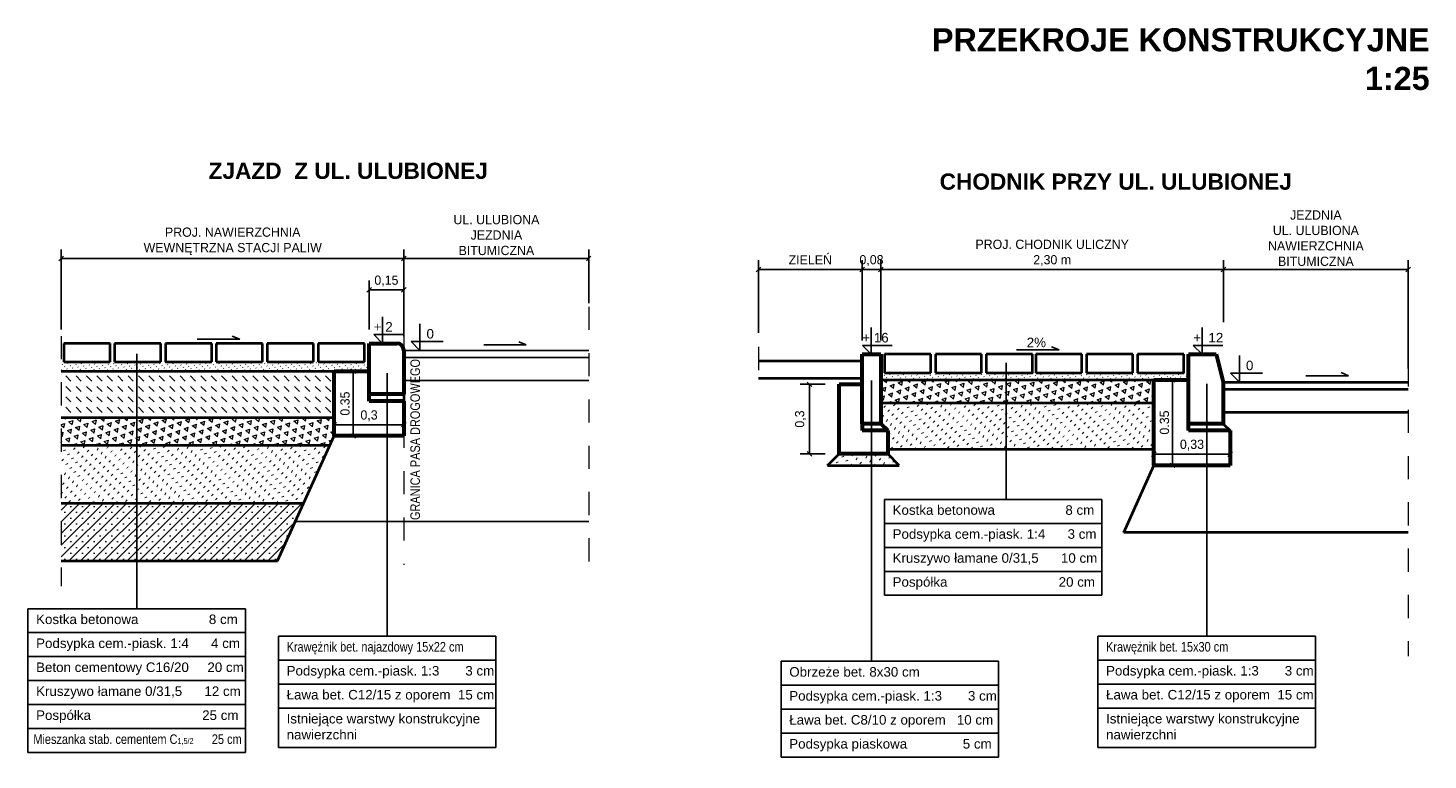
# Model space of a CAD drawing. Header units: millimetres. Extents: x 104.4 to 145.9, y 287.2 to 338.2.
# Tile 3 of 12: x 132.1 to 138.1, y 293.3 to 296.5. Entities that reach past the tile are written whole.
import ezdxf

# ---------------------------------------------------------------- set-up
doc = ezdxf.new("R2010")
doc.units = ezdxf.units.MM
doc.linetypes.add('DASHED2', pattern=[9.525, 6.35, -3.175])
doc.layers.get('0').update_dxf_attribs({"lineweight": 40})
for name, color, linetype, lineweight in [('beton', 5, 'Continuous', 60), ('kostka', 7, 'Continuous', 40), ('opis', 7, 'Continuous', 25), ('POSPÓŁKA', 1, 'Continuous', 40), ('wymiary', 5, 'Continuous', 15), ('wypełnienie', 3, 'Continuous', 13)]:
    doc.layers.add(name, color=color, linetype=linetype, lineweight=lineweight)
doc.dimstyles.new('Copy of ISO-25', dxfattribs={"dimtxt": 0.04, "dimasz": 0.02, "dimexe": 0.04, "dimexo": 0.06, "dimgap": 0.015, "dimtad": 1, "dimtxsty": 'Standard', "dimblk": 'OBLIQUE', "dimcen": 2.5, "dimadec": 0, "dimazin": 0, "dimtfac": 1, "dimtmove": 0, "dimatfit": 3, "dimfxl": 1, "dimarcsym": 0})

# ---------------------------------------------------------------- blocks, each defined once
blk = doc.blocks.new('_Oblique')
at = {"layer": 'beton', "color": 0, "lineweight": -2}
blk.add_line((-0.5, -0.5), (0.5, 0.5), dxfattribs=at)
blk = doc.blocks.new('*D1161')
at = {"layer": 'Defpoints', "color": 0, "transparency": 16777216}
for p in [(138.017, 295.4155), (137.2199, 295.1274), (138.017, 294.9277)]:
    blk.add_point(p, dxfattribs=at)
at = {"layer": 'wymiary', "color": 0, "lineweight": -2, "transparency": 16777216}
for p, q in [((137.2199, 295.1874), (137.2199, 295.4555)), ((138.017, 294.9877), (138.017, 295.4555)), ((137.2199, 295.4155), (138.017, 295.4155))]:
    blk.add_line(p, q, dxfattribs=at)
at = {"layer": 'wymiary', "color": 0, "lineweight": -2, "transparency": 16777216, "xscale": 0.02, "yscale": 0.02, "zscale": 0.02, "rotation": 180}
blk.add_blockref('_Oblique', (137.2199, 295.4155), dxfattribs=at)
at = {"layer": 'wymiary', "color": 0, "lineweight": -2, "transparency": 16777216, "xscale": 0.02, "yscale": 0.02, "zscale": 0.02}
blk.add_blockref('_Oblique', (138.017, 295.4155), dxfattribs=at)
at = {"layer": 'wymiary', "color": 0, "transparency": 16777216, "insert": (137.6185, 295.5505), "char_height": 0.04, "attachment_point": 5}
blk.add_mtext('JEZDNIA\\PUL. ULUBIONA\\PNAWIERZCHNIA \\PBITUMICZNA ', dxfattribs=at)
blk = doc.blocks.new('*D1162')
at = {"layer": 'Defpoints', "color": 0, "transparency": 16777216}
for p in [(136.9184, 294.9392), (136.9184, 294.5692), (136.9997, 294.5692)]:
    blk.add_point(p, dxfattribs=at)
at = {"layer": 'wymiary', "color": 0, "lineweight": -2, "transparency": 16777216}
for p, q in [((136.9784, 294.9392), (137.0397, 294.9392)), ((136.9997, 294.9392), (136.9997, 294.5692)), ((136.9784, 294.5692), (137.0397, 294.5692))]:
    blk.add_line(p, q, dxfattribs=at)
at = {"layer": 'wymiary', "color": 0, "lineweight": -2, "transparency": 16777216, "xscale": 0.02, "yscale": 0.02, "zscale": 0.02}
for p, rotation in [((136.9997, 294.9392), 90), ((136.9997, 294.5692), 270)]:
    blk.add_blockref('_Oblique', p, dxfattribs=dict(at, rotation=rotation))
at = {"layer": 'wymiary', "color": 0, "transparency": 16777216, "insert": (136.9647, 294.7542), "char_height": 0.04, "attachment_point": 5, "rotation": 90}
blk.add_mtext('0.35', dxfattribs=at)
blk = doc.blocks.new('*D1163')
at = {"layer": 'Defpoints', "color": 0, "transparency": 16777216}
for p in [(136.9184, 294.6916), (137.2484, 294.6916), (137.2484, 294.6181)]:
    blk.add_point(p, dxfattribs=at)
at = {"layer": 'wymiary', "color": 0, "lineweight": -2, "transparency": 16777216}
for p, q in [((136.9184, 294.6316), (136.9184, 294.5781)), ((136.9184, 294.6181), (137.2484, 294.6181)), ((137.2484, 294.6316), (137.2484, 294.5781))]:
    blk.add_line(p, q, dxfattribs=at)
at = {"layer": 'wymiary', "color": 0, "lineweight": -2, "transparency": 16777216, "xscale": 0.02, "yscale": 0.02, "zscale": 0.02, "rotation": 180}
blk.add_blockref('_Oblique', (136.9184, 294.6181), dxfattribs=at)
at = {"layer": 'wymiary', "color": 0, "lineweight": -2, "transparency": 16777216, "xscale": 0.02, "yscale": 0.02, "zscale": 0.02}
blk.add_blockref('_Oblique', (137.2484, 294.6181), dxfattribs=at)
at = {"layer": 'wymiary', "color": 0, "transparency": 16777216, "insert": (137.0834, 294.6565), "char_height": 0.04, "attachment_point": 5}
blk.add_mtext('0,33', dxfattribs=at)
blk = doc.blocks.new('*D1164')
at = {"layer": 'Defpoints', "color": 0, "transparency": 16777216}
for p in [(137.2199, 295.4155), (137.2199, 295.2251), (135.7393, 295.0492)]:
    blk.add_point(p, dxfattribs=at)
at = {"layer": 'wymiary', "color": 0, "lineweight": -2, "transparency": 16777216}
for p, q in [((135.7393, 295.1092), (135.7393, 295.4555)), ((137.2199, 295.2851), (137.2199, 295.4555)), ((135.7393, 295.4155), (137.2199, 295.4155))]:
    blk.add_line(p, q, dxfattribs=at)
at = {"layer": 'wymiary', "color": 0, "lineweight": -2, "transparency": 16777216, "xscale": 0.02, "yscale": 0.02, "zscale": 0.02, "rotation": 180}
blk.add_blockref('_Oblique', (135.7393, 295.4155), dxfattribs=at)
at = {"layer": 'wymiary', "color": 0, "lineweight": -2, "transparency": 16777216, "xscale": 0.02, "yscale": 0.02, "zscale": 0.02}
blk.add_blockref('_Oblique', (137.2199, 295.4155), dxfattribs=at)
at = {"layer": 'wymiary', "color": 0, "transparency": 16777216, "insert": (136.4796, 295.4872), "char_height": 0.04, "attachment_point": 5}
blk.add_mtext('PROJ. CHODNIK ULICZNY\\P2,30 m', dxfattribs=at)
blk = doc.blocks.new('*D1165')
at = {"layer": 'Defpoints', "color": 0, "transparency": 16777216}
for p in [(135.5593, 294.9192), (135.4311, 294.6192), (135.5593, 294.6192)]:
    blk.add_point(p, dxfattribs=at)
at = {"layer": 'wymiary', "color": 0, "lineweight": -2, "transparency": 16777216}
for p, q in [((135.4993, 294.9192), (135.3911, 294.9192)), ((135.4311, 294.9192), (135.4311, 294.6192)), ((135.4993, 294.6192), (135.3911, 294.6192))]:
    blk.add_line(p, q, dxfattribs=at)
at = {"layer": 'wymiary', "color": 0, "lineweight": -2, "transparency": 16777216, "xscale": 0.02, "yscale": 0.02, "zscale": 0.02}
for p, rotation in [((135.4311, 294.9192), 90), ((135.4311, 294.6192), 270)]:
    blk.add_blockref('_Oblique', p, dxfattribs=dict(at, rotation=rotation))
at = {"layer": 'wymiary', "color": 0, "transparency": 16777216, "insert": (135.3927, 294.7692), "char_height": 0.04, "attachment_point": 5, "rotation": 90}
blk.add_mtext('0,3', dxfattribs=at)
blk = doc.blocks.new('*D1166')
at = {"layer": 'Defpoints', "color": 0, "transparency": 16777216}
for p in [(135.6593, 295.4155), (135.6593, 295.0492), (135.7393, 295.0492)]:
    blk.add_point(p, dxfattribs=at)
at = {"layer": 'wymiary', "color": 0, "lineweight": -2, "transparency": 16777216}
for p, q in [((135.6593, 295.1092), (135.6593, 295.4555)), ((135.7393, 295.1092), (135.7393, 295.4555)), ((135.7393, 295.4155), (135.6593, 295.4155))]:
    blk.add_line(p, q, dxfattribs=at)
at = {"layer": 'wymiary', "color": 0, "lineweight": -2, "transparency": 16777216, "xscale": 0.02, "yscale": 0.02, "zscale": 0.02, "rotation": 180}
blk.add_blockref('_Oblique', (135.6593, 295.4155), dxfattribs=at)
at = {"layer": 'wymiary', "color": 0, "lineweight": -2, "transparency": 16777216, "xscale": 0.02, "yscale": 0.02, "zscale": 0.02}
blk.add_blockref('_Oblique', (135.7393, 295.4155), dxfattribs=at)
at = {"layer": 'wymiary', "color": 0, "transparency": 16777216, "insert": (135.6993, 295.4539), "char_height": 0.04, "attachment_point": 5}
blk.add_mtext('0,08', dxfattribs=at)
blk = doc.blocks.new('*D1167')
at = {"layer": 'Defpoints', "color": 0, "transparency": 16777216}
for p in [(135.2107, 295.4155), (135.2107, 295.0811), (135.6593, 295.0492)]:
    blk.add_point(p, dxfattribs=at)
at = {"layer": 'wymiary', "color": 0, "lineweight": -2, "transparency": 16777216}
for p, q in [((135.2107, 295.1411), (135.2107, 295.4555)), ((135.6593, 295.1092), (135.6593, 295.4555)), ((135.6593, 295.4155), (135.2107, 295.4155))]:
    blk.add_line(p, q, dxfattribs=at)
at = {"layer": 'wymiary', "color": 0, "lineweight": -2, "transparency": 16777216, "xscale": 0.02, "yscale": 0.02, "zscale": 0.02, "rotation": 180}
blk.add_blockref('_Oblique', (135.2107, 295.4155), dxfattribs=at)
at = {"layer": 'wymiary', "color": 0, "lineweight": -2, "transparency": 16777216, "xscale": 0.02, "yscale": 0.02, "zscale": 0.02}
blk.add_blockref('_Oblique', (135.6593, 295.4155), dxfattribs=at)
at = {"layer": 'wymiary', "color": 0, "transparency": 16777216, "insert": (135.435, 295.4572), "char_height": 0.04, "attachment_point": 5}
blk.add_mtext('ZIELEŃ', dxfattribs=at)
blk = doc.blocks.new('*D1168')
at = {"layer": 'Defpoints', "color": 0, "transparency": 16777216}
for p in [(134.4778, 295.4623), (134.4778, 295.2095), (133.6792, 295.1742)]:
    blk.add_point(p, dxfattribs=at)
at = {"layer": 'wymiary', "color": 0, "lineweight": -2, "transparency": 16777216}
for p, q in [((133.6792, 295.2342), (133.6792, 295.5023)), ((134.4778, 295.2695), (134.4778, 295.5023)), ((133.6792, 295.4623), (134.4778, 295.4623))]:
    blk.add_line(p, q, dxfattribs=at)
at = {"layer": 'wymiary', "color": 0, "lineweight": -2, "transparency": 16777216, "xscale": 0.02, "yscale": 0.02, "zscale": 0.02, "rotation": 180}
blk.add_blockref('_Oblique', (133.6792, 295.4623), dxfattribs=at)
at = {"layer": 'wymiary', "color": 0, "lineweight": -2, "transparency": 16777216, "xscale": 0.02, "yscale": 0.02, "zscale": 0.02}
blk.add_blockref('_Oblique', (134.4778, 295.4623), dxfattribs=at)
at = {"layer": 'wymiary', "color": 0, "transparency": 16777216, "insert": (134.0793, 295.5973), "char_height": 0.04, "attachment_point": 5}
blk.add_mtext('\\PUL. ULUBIONA\\PJEZDNIA\\PBITUMICZNA ', dxfattribs=at)
blk = doc.blocks.new('*D1169')
at = {"layer": 'Defpoints', "color": 0, "transparency": 16777216}
for p in [(133.3792, 294.976), (133.3792, 294.696), (133.4605, 294.696)]:
    blk.add_point(p, dxfattribs=at)
at = {"layer": 'wymiary', "color": 0, "lineweight": -2, "transparency": 16777216}
for p, q in [((133.4392, 294.976), (133.5005, 294.976)), ((133.4605, 294.976), (133.4605, 294.696)), ((133.4392, 294.696), (133.5005, 294.696))]:
    blk.add_line(p, q, dxfattribs=at)
at = {"layer": 'wymiary', "color": 0, "lineweight": -2, "transparency": 16777216, "xscale": 0.02, "yscale": 0.02, "zscale": 0.02}
for p, rotation in [((133.4605, 294.976), 90), ((133.4605, 294.696), 270)]:
    blk.add_blockref('_Oblique', p, dxfattribs=dict(at, rotation=rotation))
at = {"layer": 'wymiary', "color": 0, "transparency": 16777216, "insert": (133.4255, 294.836), "char_height": 0.04, "attachment_point": 5, "rotation": 90}
blk.add_mtext('0.35', dxfattribs=at)
blk = doc.blocks.new('*D1170')
at = {"layer": 'Defpoints', "color": 0, "transparency": 16777216}
for p in [(133.3792, 294.8184), (133.6792, 294.8184), (133.6792, 294.7449)]:
    blk.add_point(p, dxfattribs=at)
at = {"layer": 'wymiary', "color": 0, "lineweight": -2, "transparency": 16777216}
for p, q in [((133.3792, 294.7584), (133.3792, 294.7049)), ((133.3792, 294.7449), (133.6792, 294.7449)), ((133.6792, 294.7584), (133.6792, 294.7049))]:
    blk.add_line(p, q, dxfattribs=at)
at = {"layer": 'wymiary', "color": 0, "lineweight": -2, "transparency": 16777216, "xscale": 0.02, "yscale": 0.02, "zscale": 0.02, "rotation": 180}
blk.add_blockref('_Oblique', (133.3792, 294.7449), dxfattribs=at)
at = {"layer": 'wymiary', "color": 0, "lineweight": -2, "transparency": 16777216, "xscale": 0.02, "yscale": 0.02, "zscale": 0.02}
blk.add_blockref('_Oblique', (133.6792, 294.7449), dxfattribs=at)
at = {"layer": 'wymiary', "color": 0, "transparency": 16777216, "insert": (133.5292, 294.7833), "char_height": 0.04, "attachment_point": 5}
blk.add_mtext('0,3', dxfattribs=at)
blk = doc.blocks.new('*D1171')
at = {"layer": 'Defpoints', "color": 0, "transparency": 16777216}
for p in [(133.6792, 295.4623), (132.2001, 295.096), (133.6792, 295.066)]:
    blk.add_point(p, dxfattribs=at)
at = {"layer": 'wymiary', "color": 0, "lineweight": -2, "transparency": 16777216}
for p, q in [((132.2001, 295.156), (132.2001, 295.5023)), ((133.6792, 295.126), (133.6792, 295.5023)), ((132.2001, 295.4623), (133.6792, 295.4623))]:
    blk.add_line(p, q, dxfattribs=at)
at = {"layer": 'wymiary', "color": 0, "lineweight": -2, "transparency": 16777216, "xscale": 0.02, "yscale": 0.02, "zscale": 0.02, "rotation": 180}
blk.add_blockref('_Oblique', (132.2001, 295.4623), dxfattribs=at)
at = {"layer": 'wymiary', "color": 0, "lineweight": -2, "transparency": 16777216, "xscale": 0.02, "yscale": 0.02, "zscale": 0.02}
blk.add_blockref('_Oblique', (133.6792, 295.4623), dxfattribs=at)
at = {"layer": 'wymiary', "color": 0, "transparency": 16777216, "insert": (132.9404, 295.5373), "char_height": 0.04, "attachment_point": 5}
blk.add_mtext('PROJ. NAWIERZCHNIA \\PWEWNĘTRZNA STACJI PALIW ', dxfattribs=at)
blk = doc.blocks.new('*D1172')
at = {"layer": 'Defpoints', "color": 0, "transparency": 16777216}
for p in [(133.5292, 295.3273), (133.5292, 295.096), (133.6792, 295.066)]:
    blk.add_point(p, dxfattribs=at)
at = {"layer": 'wymiary', "color": 0, "lineweight": -2, "transparency": 16777216}
for p, q in [((133.5292, 295.156), (133.5292, 295.3673)), ((133.6792, 295.3273), (133.5292, 295.3273)), ((133.6792, 295.126), (133.6792, 295.3673))]:
    blk.add_line(p, q, dxfattribs=at)
at = {"layer": 'wymiary', "color": 0, "lineweight": -2, "transparency": 16777216, "xscale": 0.02, "yscale": 0.02, "zscale": 0.02, "rotation": 180}
blk.add_blockref('_Oblique', (133.5292, 295.3273), dxfattribs=at)
at = {"layer": 'wymiary', "color": 0, "lineweight": -2, "transparency": 16777216, "xscale": 0.02, "yscale": 0.02, "zscale": 0.02}
blk.add_blockref('_Oblique', (133.6792, 295.3273), dxfattribs=at)
at = {"layer": 'wymiary', "color": 0, "transparency": 16777216, "insert": (133.6042, 295.3656), "char_height": 0.04, "attachment_point": 5}
blk.add_mtext('0,15', dxfattribs=at)

msp = doc.modelspace()

# ---------------------------------------------------------------- hatches: boundary and pattern name
at = {"layer": 'POSPÓŁKA'}
h = msp.add_hatch(dxfattribs=at)
h.set_pattern_fill('ACAD_ISO07W100', color=256, scale=0.007, angle=315, style=0)
h.paths.add_polyline_path([(136.9184, 294.8392), (135.7393, 294.8392), (135.7393, 294.7492), (135.7693, 294.7192), (135.7693, 294.6392), (136.9184, 294.6392)])
h = msp.add_hatch(dxfattribs=at)
h.set_pattern_fill('ACAD_ISO07W100', color=256, scale=0.007, angle=315, style=0)
h.set_pattern_definition([(315, (0.677304, 0.0468), (0.0247487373, 0.0247487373), [0.0035, -0.021])])
h.paths.add_polyline_path([(133.3611, 294.656), (132.2001, 294.656), (132.2001, 294.406), (133.2478, 294.406)])
h = msp.add_hatch(dxfattribs=at)
h.set_pattern_fill('ACAD_ISO07W100', color=256, scale=0.007, angle=315, style=0)
h.paths.add_polyline_path([(135.6993, 294.6192), (135.5593, 294.6192), (135.5093, 294.5692), (135.6993, 294.5692)])
h.paths.add_polyline_path([(135.7693, 294.6192), (135.6993, 294.6192), (135.6993, 294.5692), (135.8193, 294.5692)])
at = {"layer": 'wypełnienie'}
h = msp.add_hatch(dxfattribs=at)
h.set_pattern_fill('ACAD_ISO07W100', color=256, scale=0.004, angle=315, style=0)
h.set_pattern_definition([(315, (5.487732, -1.268674), (0.0141421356, 0.0141421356), [0.002, -0.012])])
h.paths.add_polyline_path([(133.5292, 294.976), (133.5292, 295.016), (132.922, 295.016), (132.922, 294.976)])
h.paths.add_polyline_path([(132.922, 294.976), (132.922, 295.016), (132.2001, 295.016), (132.2001, 294.976)])
h = msp.add_hatch(dxfattribs=at)
h.set_pattern_fill('DASH', color=256, scale=0.01, angle=315, style=0)
h.set_pattern_definition([(315, (6.226043, 7.542065), (0.0449012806, -1e-17), [0.03175, -0.03175])])
h.paths.add_polyline_path([(133.3792, 294.976), (132.2001, 294.976), (132.2001, 294.776), (133.3792, 294.776)])
h = msp.add_hatch(dxfattribs=at)
h.set_pattern_fill('ACAD_ISO07W100', color=256, scale=0.004, angle=315, style=0)
h.paths.add_polyline_path([(137.0684, 294.9692), (135.7393, 294.9692), (135.7393, 294.9392), (136.9184, 294.9392), (137.0684, 294.9392)])
h = msp.add_hatch(dxfattribs=at)
h.set_pattern_fill('TRIANG', color=256, scale=0.004, angle=20, style=0)
h.paths.add_polyline_path([(136.9184, 294.9392), (135.7393, 294.9392), (135.7393, 294.8392), (136.9184, 294.8392)])
h = msp.add_hatch(dxfattribs=at)
h.set_pattern_fill('TRIANG', color=256, scale=0.004, angle=20, style=0)
h.set_pattern_definition([(80, (0.677304, 0.0468), (-0.0291862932, 0.024490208), [0.01905, -0.01905]), (140, (0.677304, 0.0468), (-0.0358022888, -0.0130309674), [0.01905, -0.01905]), (20, (0.66271, 0.059046), (0.0066159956, 0.0375211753), [0.01905, -0.01905])])
h.paths.add_polyline_path([(133.3792, 294.776), (132.2001, 294.776), (132.2001, 294.656), (133.3611, 294.656), (133.3792, 294.696)])
h = msp.add_hatch(dxfattribs=at)
h.set_pattern_fill('SACNCR', color=256, scale=0.015, style=0)
h.set_pattern_definition([(45, (0.677304, 0.0468), (-0.0252569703, 0.0252569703), []), (45, (0.70256, 0.0468), (-0.0252569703, 0.0252569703), [0, -0.03571875])])
h.paths.add_polyline_path([(133.2478, 294.406), (132.2001, 294.406), (132.2001, 294.156), (133.1345, 294.156)])

# ---------------------------------------------------------------- linework, layer by layer
at = {"linetype": 'DASHED2', "lineweight": 20, "ltscale": 0.01}
for p, q in [((134.4778, 295.2541), (134.4778, 294.1112)), ((133.6792, 295.1443), (133.6792, 294.1391)), ((132.2001, 295.1279), (132.2001, 294.0471)), ((135.2107, 295.0811), (135.2107, 294.8831)), ((138.017, 295.0094), (138.017, 293.7441))]:
    msp.add_line(p, q, dxfattribs=at)
for p, q in [((135.6605, 295.0187), (135.2107, 295.0187)), ((132.2001, 294.976), (133.3792, 294.976)), ((135.6605, 294.9447), (135.2107, 294.9447)), ((133.6792, 294.876), (133.6792, 294.846)), ((132.2001, 294.776), (133.3792, 294.776)), ((137.2184, 294.7492), (137.2484, 294.7192)), ((132.2001, 294.656), (133.3611, 294.656)), ((133.1345, 294.156), (133.3792, 294.696)), ((136.7888, 294.2795), (136.9184, 294.5692)), ((132.2001, 294.406), (133.2478, 294.406)), ((138.017, 294.2795), (136.7888, 294.2795)), ((132.2001, 294.156), (133.1345, 294.156))]:
    msp.add_line(p, q)
at = {"layer": 'beton'}
for p, q in [((133.5292, 295.096), (133.6492, 295.096)), ((133.5292, 294.846), (133.5292, 295.096)), ((133.6792, 295.066), (133.6792, 294.876)), ((135.6593, 294.7492), (135.6593, 295.0492)), ((135.6593, 295.0492), (135.7393, 295.0492)), ((135.7393, 295.0492), (135.7393, 294.7492)), ((137.0684, 295.0492), (137.1884, 295.0492)), ((137.0684, 294.7492), (137.0684, 295.0492)), ((137.1884, 295.0492), (137.2184, 294.9292)), ((133.3792, 294.696), (133.3792, 294.976)), ((133.3792, 294.976), (133.5292, 294.976)), ((135.5593, 294.6192), (135.5593, 294.9192)), ((135.5593, 294.9192), (135.6593, 294.9192)), ((136.9184, 294.5692), (136.9184, 294.9392)), ((136.9184, 294.9392), (137.0684, 294.9392)), ((137.2184, 294.9292), (137.2184, 294.7492)), ((133.6792, 294.876), (133.5292, 294.876)), ((133.5292, 294.846), (133.5292, 294.876)), ((133.6792, 294.846), (133.5292, 294.846)), ((133.6792, 294.846), (133.6792, 294.696)), ((135.7393, 294.7492), (135.6593, 294.7492)), ((135.6593, 294.7492), (135.6593, 294.7192)), ((135.7693, 294.7192), (135.6593, 294.7192)), ((135.7393, 294.7492), (135.7693, 294.7192)), ((135.7693, 294.7192), (135.7693, 294.6192)), ((137.2184, 294.7492), (137.0684, 294.7492)), ((137.0684, 294.7192), (137.0684, 294.7492)), ((137.2484, 294.7192), (137.0684, 294.7192)), ((137.2484, 294.7192), (137.2484, 294.5692)), ((133.6792, 294.696), (133.3792, 294.696)), ((135.7693, 294.6192), (135.5593, 294.6192)), ((137.2484, 294.5692), (136.9184, 294.5692))]:
    msp.add_line(p, q, dxfattribs=at)
msp.add_arc((133.6492, 295.066), 0.03, 0, 90, dxfattribs=at)
at = {"layer": 'kostka'}
for p, q in [((132.2106, 295.096), (132.2106, 295.016)), ((132.4106, 295.096), (132.2106, 295.096)), ((132.4106, 295.016), (132.4106, 295.096)), ((132.6299, 295.096), (132.4299, 295.096)), ((132.4299, 295.096), (132.4299, 295.016)), ((132.6299, 295.016), (132.6299, 295.096)), ((132.6499, 295.096), (132.6499, 295.016)), ((132.8499, 295.096), (132.6499, 295.096)), ((132.8499, 295.016), (132.8499, 295.096)), ((133.0692, 295.096), (132.8692, 295.096)), ((132.8692, 295.096), (132.8692, 295.016)), ((133.0692, 295.016), (133.0692, 295.096)), ((133.2892, 295.096), (133.0892, 295.096)), ((133.0892, 295.096), (133.0892, 295.016)), ((133.2892, 295.016), (133.2892, 295.096)), ((133.3092, 295.096), (133.3092, 295.016)), ((133.5092, 295.096), (133.3092, 295.096)), ((133.5092, 295.016), (133.5092, 295.096)), ((132.2106, 295.016), (132.4106, 295.016)), ((132.4299, 295.016), (132.6299, 295.016)), ((132.6499, 295.016), (132.8499, 295.016)), ((132.8692, 295.016), (133.0692, 295.016)), ((133.0892, 295.016), (133.2892, 295.016)), ((133.3092, 295.016), (133.5092, 295.016)), ((135.7551, 295.0492), (135.7551, 294.9692)), ((135.9551, 295.0492), (135.7551, 295.0492)), ((135.9551, 294.9692), (135.9551, 295.0492)), ((135.9751, 295.0492), (135.9751, 294.9692)), ((136.1751, 295.0492), (135.9751, 295.0492)), ((136.1751, 294.9692), (136.1751, 295.0492)), ((136.1951, 295.0492), (136.1951, 294.9692)), ((136.3951, 295.0492), (136.1951, 295.0492)), ((136.3951, 294.9692), (136.3951, 295.0492)), ((136.6084, 295.0492), (136.4084, 295.0492)), ((136.4084, 295.0492), (136.4084, 294.9692)), ((136.6084, 294.9692), (136.6084, 295.0492)), ((136.8284, 295.0492), (136.6284, 295.0492)), ((136.6284, 295.0492), (136.6284, 294.9692)), ((136.8284, 294.9692), (136.8284, 295.0492)), ((136.8484, 295.0492), (136.8484, 294.9692)), ((137.0484, 295.0492), (136.8484, 295.0492)), ((137.0484, 294.9692), (137.0484, 295.0492)), ((135.7551, 294.9692), (135.9551, 294.9692)), ((135.9751, 294.9692), (136.1751, 294.9692)), ((136.1951, 294.9692), (136.3951, 294.9692)), ((136.4084, 294.9692), (136.6084, 294.9692)), ((136.6284, 294.9692), (136.8284, 294.9692)), ((136.8484, 294.9692), (137.0484, 294.9692)), ((135.7393, 294.9392), (136.9184, 294.9392)), ((137.2184, 294.9292), (138.017, 294.9292)), ((137.2184, 294.8981), (138.017, 294.8981)), ((135.7393, 294.8392), (136.9184, 294.8392)), ((137.2184, 294.7986), (138.017, 294.7986)), ((135.5093, 294.5692), (135.5593, 294.6192)), ((135.7693, 294.6392), (136.9184, 294.6392)), ((135.8193, 294.5692), (135.7693, 294.6192)), ((135.5093, 294.5692), (135.8193, 294.5692))]:
    msp.add_line(p, q, dxfattribs=at)
at = {"layer": 'opis'}
for p, q in [((133.588, 295.096), (133.588, 295.2112)), ((133.7492, 295.066), (133.7492, 295.1812)), ((135.6981, 295.0492), (135.6981, 295.1644)), ((137.1272, 295.0492), (137.1272, 295.1644)), ((132.9705, 295.1148), (132.7866, 295.1148)), ((132.9705, 295.1148), (132.9379, 295.1273)), ((133.5499, 295.134), (133.6778, 295.134)), ((133.588, 295.096), (133.5499, 295.134)), ((133.7111, 295.104), (133.8489, 295.104)), ((133.7492, 295.066), (133.7111, 295.104)), ((134.0244, 295.0899), (134.2084, 295.0899)), ((134.2084, 295.0899), (134.1758, 295.1033)), ((135.66, 295.0872), (135.7879, 295.0872)), ((135.6981, 295.0492), (135.66, 295.0872)), ((136.5097, 295.068), (136.4771, 295.0805)), ((137.0891, 295.0872), (137.217, 295.0872)), ((137.1272, 295.0492), (137.0891, 295.0872)), ((132.5257, 295.0503), (132.5257, 293.9499)), ((133.6792, 295.066), (134.4778, 295.066)), ((133.6792, 295.0349), (134.4778, 295.0349)), ((136.5097, 295.068), (136.3258, 295.068)), ((137.2884, 294.9292), (137.2884, 295.0444)), ((133.6077, 294.9679), (133.6077, 293.8312)), ((136.2806, 294.4219), (136.2806, 295.0114)), ((137.2503, 294.9672), (137.3881, 294.9672)), ((137.2884, 294.9292), (137.2503, 294.9672)), ((137.5759, 294.9564), (137.7599, 294.9564)), ((137.7599, 294.9564), (137.7273, 294.9698)), ((133.6792, 294.9354), (134.4778, 294.9354)), ((135.6993, 293.7227), (135.6993, 294.9362)), ((137.1469, 294.9211), (137.1469, 293.8312)), ((136.6945, 294.4219), (135.7555, 294.4219)), ((135.7555, 294.0077), (135.7555, 294.4219)), ((136.6945, 294.4219), (136.6945, 294.0077)), ((134.4778, 294.3263), (133.2117, 294.3263)), ((136.6945, 294.3184), (135.7555, 294.3184)), ((136.6945, 294.2148), (135.7555, 294.2148)), ((136.6945, 294.2148), (135.7555, 294.2148)), ((136.6945, 294.1112), (135.7555, 294.1112)), ((136.6945, 294.0077), (135.7555, 294.0077)), ((132.9953, 293.9499), (132.0562, 293.9499)), ((132.0562, 293.3285), (132.0562, 293.9499)), ((132.9953, 293.9499), (132.9953, 293.3285)), ((132.9953, 293.8464), (132.0562, 293.8464)), ((134.0773, 293.8312), (133.1382, 293.8312)), ((133.1382, 293.3504), (133.1382, 293.8312)), ((134.0773, 293.3504), (134.0773, 293.8312)), ((137.6165, 293.8312), (136.6774, 293.8312)), ((136.6774, 293.3505), (136.6774, 293.8312)), ((137.6165, 293.3505), (137.6165, 293.8312)), ((132.9953, 293.7428), (132.0562, 293.7428)), ((134.0773, 293.7276), (133.1382, 293.7276)), ((136.2481, 293.7227), (135.3091, 293.7227)), ((135.3091, 293.3084), (135.3091, 293.7227)), ((136.2481, 293.3084), (136.2481, 293.7227)), ((137.6165, 293.7276), (136.6774, 293.7276)), ((132.9953, 293.6392), (132.0562, 293.6392)), ((134.0773, 293.6241), (133.1382, 293.6241)), ((137.6165, 293.6241), (136.6774, 293.6241)), ((136.2481, 293.6191), (135.3091, 293.6191)), ((132.9953, 293.5357), (132.0562, 293.5357)), ((134.0773, 293.5205), (133.1382, 293.5205)), ((136.2481, 293.5156), (135.3091, 293.5156)), ((137.6165, 293.5205), (136.6774, 293.5205)), ((132.9953, 293.4321), (132.0562, 293.4321)), ((136.2481, 293.412), (135.3091, 293.412)), ((132.9953, 293.3285), (132.0562, 293.3285)), ((134.0773, 293.3504), (133.1382, 293.3504)), ((137.6165, 293.3505), (136.6774, 293.3505)), ((136.2481, 293.3084), (135.3091, 293.3084))]:
    msp.add_line(p, q, dxfattribs=at)

# ---------------------------------------------------------------- texts
for s, insert, char_height, width, attachment_point in [('{\\fArial|b1|i0|c238|p34;PRZEKROJE KONSTRUKCYJNE\\P1:25}', (138.1101, 296.3236), 0.1, 3.040553, 6), ('{\\fArial|b1|i0|c238|p34;ZJAZD  Z UL. ULUBIONEJ }', (133.4394, 295.8059), 0.07, 2.265321, 8), ('{\\fArial|b1|i0|c238|p34;CHODNIK PRZY UL. ULUBIONEJ }', (136.7542, 295.7591), 0.07, 2.265321, 8), ('{\\fArial|b0|i0|c238|p34;+ 2}', (133.5496, 295.1882), 0.04125, 0.288974, 1), ('{\\fArial|b0|i0|c238|p34;+ 16}', (135.6597, 295.1414), 0.04125, 0.288974, 1), ('{\\fArial|b0|i0|c238|p34;+  12}', (137.0888, 295.1414), 0.04125, 0.288974, 1), ('{\\fArial|b0|i0|c238|p34;2%}', (136.3698, 295.1208), 0.04125, 0.288974, 1), ('{\\fArial|b0|i0|c238|p34;Kostka betonowa                   8 cm }', (135.7904, 294.3967), 0.04125, 0.9041, 1), ('{\\fArial|b0|i0|c238|p34;Podsypka cem.-piask. 1:4      3 cm}', (135.7904, 294.2931), 0.04125, 0.9041, 1), ('{\\fArial|b0|i0|c238|p34;Kruszywo łamane 0/31,5      10 cm}', (135.7904, 294.1895), 0.04125, 0.904064, 1), ('{\\fArial|b0|i0|c238|p34;Pospółka                              20 cm }', (135.7904, 294.086), 0.04125, 1.020997, 1), ('{\\fArial|b0|i0|c238|p34;Kostka betonowa                   8 cm }', (132.0912, 293.9247), 0.04125, 0.9041, 1), ('{\\fArial|b0|i0|c238|p34;Podsypka cem.-piask. 1:4      4 cm}', (132.0912, 293.8211), 0.04125, 0.9041, 1), ('{\\fArial Narrow|b0|i0|c238|p34;Krawężnik bet. najazdowy 15x22 cm }', (133.1732, 293.8059), 0.04125, 0.9041, 1), ('{\\fArial Narrow|b0|i0|c238|p34;Krawężnik bet. 15x30 cm }', (136.7124, 293.8059), 0.04125, 0.9041, 1), ('{\\fArial|b0|i0|c238|p34;Beton cementowy C16/20     20 cm}', (132.0912, 293.7175), 0.04125, 0.9041, 1), ('{\\fArial|b0|i0|c238|p34;Podsypka cem.-piask. 1:3       3 cm}', (133.1732, 293.7024), 0.04125, 0.9041, 1), ('{\\fArial|b0|i0|c238|p34;Obrzeże bet. 8x30 cm }', (135.3441, 293.6974), 0.04125, 0.9041, 1), ('{\\fArial|b0|i0|c238|p34;Podsypka cem.-piask. 1:3       3 cm}', (136.7124, 293.7024), 0.04125, 0.9041, 1), ('{\\fArial|b0|i0|c238|p34;Kruszywo łamane 0/31,5      12 cm}', (132.0912, 293.614), 0.04125, 0.904064, 1), ('{\\fArial|b0|i0|c238|p34;Ława bet. C12/15 z oporem  15 cm}', (133.1732, 293.5988), 0.04125, 0.9041, 1), ('{\\fArial|b0|i0|c238|p34;Podsypka cem.-piask. 1:3       3 cm}', (135.3441, 293.5939), 0.04125, 0.9041, 1), ('{\\fArial|b0|i0|c238|p34;Ława bet. C12/15 z oporem  15 cm}', (136.7124, 293.5988), 0.04125, 0.9041, 1), ('{\\fArial|b0|i0|c238|p34;Pospółka                              25 cm }', (132.0912, 293.5104), 0.04125, 1.020997, 1), ('{\\fArial|b0|i0|c238|p34;Istniejące warstwy konstrukcyjne nawierzchni }', (133.1732, 293.4952), 0.04125, 0.904064, 1), ('{\\fArial|b0|i0|c238|p34;Istniejące warstwy konstrukcyjne nawierzchni }', (136.7124, 293.4952), 0.04125, 0.904064, 1), ('{\\fArial|b0|i0|c238|p34;Ława bet. C8/10 z oporem   10 cm}', (135.3441, 293.4903), 0.04125, 0.9041, 1), ('{\\fArial Narrow|b0|i0|c238|p34;Mieszanka stab. cementem C\\H0.60606x;1,5/2\\H1.65x;      25 cm }', (132.0793, 293.4068), 0.04125, 1.039932, 1), ('{\\fArial|b0|i0|c238|p34;Podsypka piaskowa               5 cm }', (135.3441, 293.3867), 0.04125, 0.904064, 1)]:
    msp.add_mtext(s, dxfattribs=dict(at, insert=insert, char_height=char_height, width=width, attachment_point=attachment_point))
at = {"layer": 'opis', "extrusion": (0, 0, -1), "char_height": 0.04125, "width": 0.1614, "attachment_point": 1, "text_direction": (-1, 0, 0)}
for insert in [(133.8094, 295.1582), (137.3486, 295.0214)]:
    msp.add_mtext('{\\fArial|b0|i0|c238|p34;0}', dxfattribs=dict(at, insert=insert))
at = {"layer": 'opis', "insert": (133.7078, 294.333), "char_height": 0.04125, "width": 0.9041, "attachment_point": 1, "rotation": 90}
msp.add_mtext('{\\fArial Narrow|b0|i0|c238|p34;GRANICA PASA DROGOWEGO }', dxfattribs=at)

# ---------------------------------------------------------------- dimensions: what is measured, and where the dimension line sits
at = {"layer": 'wymiary'}
for base, p1, p2, text, picture, middle in [((134.4778, 295.4623), (133.6792, 295.1742), (134.4778, 295.2095), '\\PUL. ULUBIONA\\PJEZDNIA\\PBITUMICZNA ', '*D1168', (134.0793, 295.4623)), ((133.6792, 295.4623), (132.2001, 295.096), (133.6792, 295.066), 'PROJ. NAWIERZCHNIA \\PWEWNĘTRZNA STACJI PALIW ', '*D1171', (132.9404, 295.4623)), ((138.017, 295.4155), (137.2199, 295.1274), (138.017, 294.9277), 'JEZDNIA\\PUL. ULUBIONA\\PNAWIERZCHNIA \\PBITUMICZNA ', '*D1161', (137.6185, 295.4155))]:
    dim = msp.add_linear_dim(base=base, p1=p1, p2=p2, text=text, dimstyle='Copy of ISO-25', dxfattribs=at)
    dim.commit()
    dim.dimension.update_dxf_attribs({"geometry": picture, "text_midpoint": middle, "dimtype": 160})
for base, p1, p2, text, picture, middle in [((137.2199, 295.4155), (135.7393, 295.0492), (137.2199, 295.2251), 'PROJ. CHODNIK ULICZNY\\P2,30 m', '*D1164', (136.4796, 295.4872)), ((135.2107, 295.4155), (135.6593, 295.0492), (135.2107, 295.0811), 'ZIELEŃ', '*D1167', (135.435, 295.4572))]:
    dim = msp.add_linear_dim(base=base, p1=p1, p2=p2, text=text, dimstyle='Copy of ISO-25', dxfattribs=at)
    dim.commit()
    dim.dimension.update_dxf_attribs({"geometry": picture, "text_midpoint": middle})
dim = msp.add_linear_dim(base=(135.6593, 295.4155), p1=(135.7393, 295.0492), p2=(135.6593, 295.0492), dimstyle='Copy of ISO-25', dxfattribs=at)
dim.commit()
dim.dimension.update_dxf_attribs({"geometry": '*D1166', "text_midpoint": (135.6993, 295.4155), "dimtype": 160})
for base, p1, p2, picture, middle in [((133.5292, 295.3273), (133.6792, 295.066), (133.5292, 295.096), '*D1172', (133.6042, 295.3656)), ((133.6792, 294.7449), (133.3792, 294.8184), (133.6792, 294.8184), '*D1170', (133.5292, 294.7833)), ((137.2484, 294.6181), (136.9184, 294.6916), (137.2484, 294.6916), '*D1163', (137.0834, 294.6565))]:
    dim = msp.add_linear_dim(base=base, p1=p1, p2=p2, dimstyle='Copy of ISO-25', dxfattribs=at)
    dim.commit()
    dim.dimension.update_dxf_attribs({"geometry": picture, "text_midpoint": middle})
for base, p1, p2, picture, middle in [((133.4605, 294.696), (133.3792, 294.976), (133.3792, 294.696), '*D1169', (133.4255, 294.836)), ((136.9997, 294.5692), (136.9184, 294.9392), (136.9184, 294.5692), '*D1162', (136.9647, 294.7542))]:
    dim = msp.add_linear_dim(base=base, p1=p1, p2=p2, angle=90, text='0.35', dimstyle='Copy of ISO-25', dxfattribs=at)
    dim.commit()
    dim.dimension.update_dxf_attribs({"geometry": picture, "text_midpoint": middle})
dim = msp.add_linear_dim(base=(135.4311, 294.6192), p1=(135.5593, 294.9192), p2=(135.5593, 294.6192), angle=90, dimstyle='Copy of ISO-25', dxfattribs=at)
dim.commit()
dim.dimension.update_dxf_attribs({"geometry": '*D1165', "text_midpoint": (135.3927, 294.7692)})

doc.saveas('drawing.dxf')
